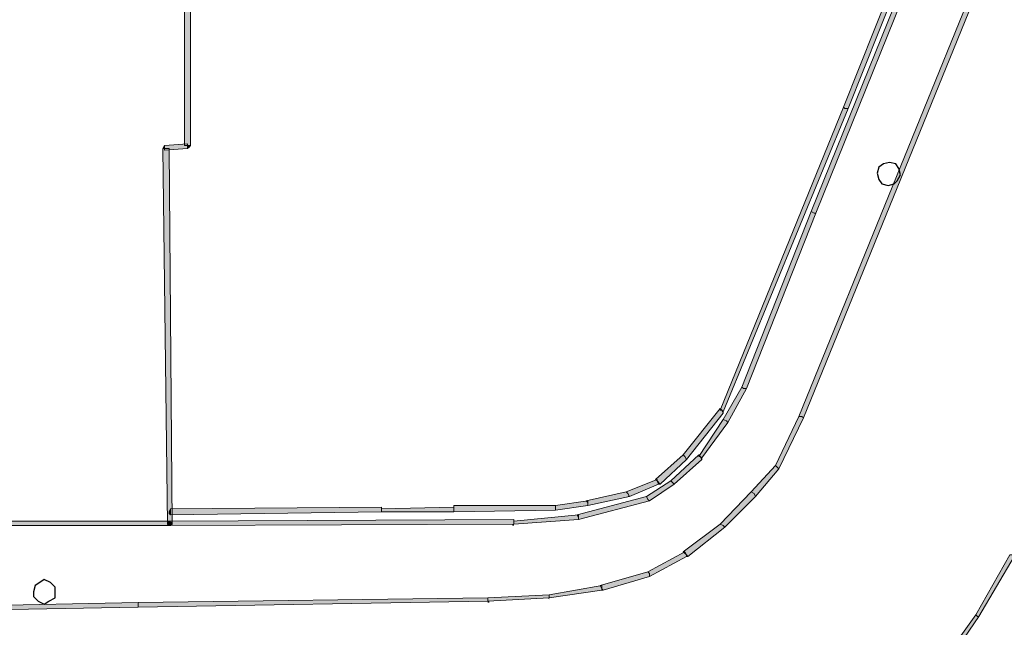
# Model space of a CAD drawing. Header units: millimetres. Extents: x -27 to 2301, y -256 to 766.
# Tile 71 of 97: x 297 to 317, y 113 to 125. Entities that reach past the tile are written whole.
import ezdxf

# ---------------------------------------------------------------- set-up
doc = ezdxf.new("R2010")
doc.units = ezdxf.units.MM
doc.layers.add('SIV-ONDERGROND-ALG', color=251, linetype='Continuous')

msp = doc.modelspace()

# ---------------------------------------------------------------- hatches: boundary and pattern name
at = {"layer": 'SIV-ONDERGROND-ALG'}
h = msp.add_hatch(color=256, dxfattribs=at)
h.dxf.hatch_style = 2
h.paths.add_polyline_path([(315.655, 127.554), (315.623, 127.586), (313.082, 121.282), (313.147, 121.25), (313.179, 121.25), (315.72, 127.554)])
h = msp.add_hatch(color=256, dxfattribs=at)
h.dxf.hatch_style = 2
h.paths.add_polyline_path([(313.79, 123.437), (313.854, 123.437), (315.495, 127.554), (315.43, 127.554), (315.398, 127.586), (313.758, 123.469)])
h = msp.add_hatch(color=256, dxfattribs=at)
h.dxf.hatch_style = 2
h.paths.add_polyline_path([(316.974, 127.039), (316.91, 127.039), (312.825, 117.004), (312.889, 117.004), (312.921, 116.972), (317.006, 127.007)])
h = msp.add_hatch(color=256, dxfattribs=at)
h.dxf.hatch_style = 2
h.paths.add_polyline_path([(300.055, 126.911), (299.991, 126.911), (299.991, 122.665), (300.12, 122.665), (300.12, 126.911)])
h = msp.add_hatch(color=256, dxfattribs=at)
h.dxf.hatch_style = 2
h.paths.add_polyline_path([(311.217, 117.132), (311.249, 117.1), (313.854, 123.437), (313.79, 123.437), (313.758, 123.469), (311.184, 117.132)])
h = msp.add_hatch(color=256, dxfattribs=at)
h.dxf.hatch_style = 2
h.paths.add_polyline_path([(299.573, 122.665), (299.541, 122.6), (299.573, 122.6)])
h = msp.add_hatch(color=256, dxfattribs=at)
h.dxf.hatch_style = 2
h.paths.add_polyline_path([(299.573, 122.6), (299.541, 122.6), (299.637, 114.752), (299.734, 114.752), (299.669, 122.6)])
h = msp.add_hatch(color=256, dxfattribs=at)
h.dxf.hatch_style = 2
h.paths.add_polyline_path([(300.055, 122.665), (300.055, 122.697), (299.573, 122.665), (299.573, 122.568), (300.055, 122.6)])
h = msp.add_hatch(color=256, dxfattribs=at)
h.dxf.hatch_style = 2
h.paths.add_polyline_path([(300.12, 122.665), (300.087, 122.633), (300.055, 122.6), (300.055, 122.665)])
h = msp.add_hatch(color=256, dxfattribs=at)
h.dxf.hatch_style = 2
h.paths.add_polyline_path([(313.147, 121.25), (313.082, 121.282), (311.635, 117.615), (311.667, 117.583), (311.731, 117.583), (313.179, 121.25)])
h = msp.add_hatch(color=256, dxfattribs=at)
h.dxf.hatch_style = 2
h.paths.add_polyline_path([(311.667, 117.583), (311.635, 117.615), (311.249, 116.939), (311.313, 116.907), (311.345, 116.875), (311.731, 117.583)])
h = msp.add_hatch(color=256, dxfattribs=at)
h.dxf.hatch_style = 2
h.paths.add_polyline_path([(310.445, 116.167), (310.477, 116.103), (311.249, 117.068), (311.217, 117.132), (311.184, 117.165), (310.412, 116.2)])
h = msp.add_hatch(color=256, dxfattribs=at)
h.dxf.hatch_style = 2
h.paths.add_polyline_path([(311.249, 117.068), (311.249, 117.1), (311.217, 117.132)])
h = msp.add_hatch(color=256, dxfattribs=at)
h.dxf.hatch_style = 2
h.paths.add_polyline_path([(311.313, 116.907), (311.249, 116.939), (310.734, 116.167), (310.766, 116.167), (310.798, 116.135), (311.345, 116.875)])
h = msp.add_hatch(color=256, dxfattribs=at)
h.dxf.hatch_style = 2
h.paths.add_polyline_path([(312.889, 117.004), (312.825, 117.004), (312.342, 115.974), (312.375, 115.942), (312.407, 115.91), (312.921, 116.972)])
h = msp.add_hatch(color=256, dxfattribs=at)
h.dxf.hatch_style = 2
h.paths.add_polyline_path([(309.866, 115.653), (309.93, 115.588), (310.477, 116.103), (310.445, 116.167), (310.412, 116.2), (309.833, 115.685)])
h = msp.add_hatch(color=256, dxfattribs=at)
h.dxf.hatch_style = 2
h.paths.add_polyline_path([(310.766, 116.167), (310.734, 116.2), (310.155, 115.653), (310.187, 115.621), (310.219, 115.588), (310.798, 116.103)])
h = msp.add_hatch(color=256, dxfattribs=at)
h.dxf.hatch_style = 2
h.paths.add_polyline_path([(310.798, 116.135), (310.798, 116.103), (310.766, 116.167)])
h = msp.add_hatch(color=256, dxfattribs=at)
h.dxf.hatch_style = 2
h.paths.add_polyline_path([(312.375, 115.942), (312.342, 115.974), (311.828, 115.428), (311.892, 115.395), (311.924, 115.331), (312.407, 115.91)])
h = msp.add_hatch(color=256, dxfattribs=at)
h.dxf.hatch_style = 2
h.paths.add_polyline_path([(309.255, 115.395), (309.287, 115.331), (309.898, 115.588), (309.866, 115.653), (309.866, 115.685), (309.222, 115.428)])
h = msp.add_hatch(color=256, dxfattribs=at)
h.dxf.hatch_style = 2
h.paths.add_polyline_path([(310.187, 115.621), (310.155, 115.653), (309.641, 115.331), (309.673, 115.267), (309.705, 115.235), (310.219, 115.588)])
h = msp.add_hatch(color=256, dxfattribs=at)
h.dxf.hatch_style = 2
h.paths.add_polyline_path([(309.898, 115.588), (309.93, 115.588), (309.866, 115.653)])
h = msp.add_hatch(color=256, dxfattribs=at)
h.dxf.hatch_style = 2
h.paths.add_polyline_path([(308.418, 115.202), (308.418, 115.138), (309.287, 115.331), (309.255, 115.395), (309.222, 115.428), (308.386, 115.235)])
h = msp.add_hatch(color=256, dxfattribs=at)
h.dxf.hatch_style = 2
h.paths.add_polyline_path([(311.892, 115.395), (311.828, 115.428), (311.184, 114.752), (311.249, 114.72), (311.281, 114.688), (311.924, 115.331)])
h = msp.add_hatch(color=256, dxfattribs=at)
h.dxf.hatch_style = 2
h.paths.add_polyline_path([(307.743, 115.074), (307.743, 115.042), (308.418, 115.138), (308.418, 115.235), (307.743, 115.138)])
h = msp.add_hatch(color=256, dxfattribs=at)
h.dxf.hatch_style = 2
h.paths.add_polyline_path([(309.673, 115.267), (309.641, 115.331), (308.193, 114.945), (308.225, 114.881), (308.225, 114.849), (309.705, 115.235)])
h = msp.add_hatch(color=256, dxfattribs=at)
h.dxf.hatch_style = 2
h.paths.add_polyline_path([(309.255, 115.331), (309.287, 115.363), (309.287, 115.331)])
h = msp.add_hatch(color=256, dxfattribs=at)
h.dxf.hatch_style = 2
h.paths.add_polyline_path([(299.701, 114.945), (299.669, 114.977), (299.669, 115.009), (299.701, 115.074), (299.701, 115.009)])
h = msp.add_hatch(color=256, dxfattribs=at)
h.dxf.hatch_style = 2
h.paths.add_polyline_path([(299.701, 115.009), (299.701, 114.945), (304.108, 115.009), (304.108, 115.106), (299.701, 115.074)])
h = msp.add_hatch(color=256, dxfattribs=at)
h.dxf.hatch_style = 2
h.paths.add_polyline_path([(304.108, 115.042), (304.108, 115.009), (305.62, 115.009), (305.62, 115.106), (304.108, 115.074)])
h = msp.add_hatch(color=256, dxfattribs=at)
h.dxf.hatch_style = 2
h.paths.add_polyline_path([(305.62, 115.106), (305.62, 115.138), (305.62, 115.074)])
h = msp.add_hatch(color=256, dxfattribs=at)
h.dxf.hatch_style = 2
h.paths.add_polyline_path([(305.62, 115.074), (305.62, 115.009), (307.743, 115.042), (307.743, 115.138), (305.62, 115.138)])
h = msp.add_hatch(color=256, dxfattribs=at)
h.dxf.hatch_style = 2
h.paths.add_polyline_path([(299.669, 114.752), (299.669, 114.816), (296.195, 114.816), (296.195, 114.72), (299.669, 114.72)])
h = msp.add_hatch(color=256, dxfattribs=at)
h.dxf.hatch_style = 2
h.paths.add_polyline_path([(299.669, 114.72), (299.637, 114.752), (299.637, 114.784), (299.669, 114.816), (299.669, 114.752)])
h = msp.add_hatch(color=256, dxfattribs=at)
h.dxf.hatch_style = 2
h.paths.add_polyline_path([(306.874, 114.784), (306.874, 114.849), (299.669, 114.816), (299.669, 114.72), (306.874, 114.752)])
h = msp.add_hatch(color=256, dxfattribs=at)
h.dxf.hatch_style = 2
h.paths.add_polyline_path([(299.669, 114.816), (299.734, 114.784), (299.734, 114.752), (299.669, 114.72), (299.669, 114.752)])
h = msp.add_hatch(color=256, dxfattribs=at)
h.dxf.hatch_style = 2
h.paths.add_polyline_path([(308.225, 114.881), (308.225, 114.945), (306.874, 114.816), (306.874, 114.752), (308.225, 114.849)])
h = msp.add_hatch(color=256, dxfattribs=at)
h.dxf.hatch_style = 2
h.paths.add_polyline_path([(299.734, 114.752), (299.701, 114.72), (299.669, 114.72), (299.637, 114.752), (299.669, 114.752)])
h = msp.add_hatch(color=256, dxfattribs=at)
h.dxf.hatch_style = 2
h.paths.add_polyline_path([(306.842, 114.752), (306.874, 114.752), (306.874, 114.72), (306.842, 114.72)])
h = msp.add_hatch(color=256, dxfattribs=at)
h.dxf.hatch_style = 2
h.paths.add_polyline_path([(311.249, 114.72), (311.184, 114.752), (310.412, 114.173), (310.477, 114.109), (310.509, 114.077), (311.281, 114.688)])
h = msp.add_hatch(color=256, dxfattribs=at)
h.dxf.hatch_style = 2
h.paths.add_polyline_path([(310.477, 114.109), (310.445, 114.173), (309.673, 113.755), (309.705, 113.723), (309.705, 113.659), (310.477, 114.077)])
h = msp.add_hatch(color=256, dxfattribs=at)
h.dxf.hatch_style = 2
h.paths.add_polyline_path([(310.509, 114.077), (310.477, 114.077), (310.477, 114.109)])
h = msp.add_hatch(color=256, dxfattribs=at)
h.dxf.hatch_style = 2
h.paths.add_polyline_path([(317.296, 114.109), (317.231, 114.109), (316.524, 112.854), (316.556, 112.822), (316.588, 112.822), (317.328, 114.077)])
h = msp.add_hatch(color=256, dxfattribs=at)
h.dxf.hatch_style = 2
h.paths.add_polyline_path([(309.705, 113.723), (309.673, 113.755), (308.676, 113.466), (308.708, 113.401), (308.74, 113.369), (309.705, 113.659)])
h = msp.add_hatch(color=256, dxfattribs=at)
h.dxf.hatch_style = 2
h.paths.add_polyline_path([(309.705, 113.659), (309.705, 113.691), (309.737, 113.659)])
h = msp.add_hatch(color=256, dxfattribs=at)
h.dxf.hatch_style = 2
h.paths.add_polyline_path([(308.708, 113.401), (308.708, 113.466), (307.614, 113.273), (307.614, 113.208), (308.708, 113.369)])
h = msp.add_hatch(color=256, dxfattribs=at)
h.dxf.hatch_style = 2
h.paths.add_polyline_path([(308.74, 113.369), (308.708, 113.369), (308.708, 113.401)])
h = msp.add_hatch(color=256, dxfattribs=at)
h.dxf.hatch_style = 2
h.paths.add_polyline_path([(306.328, 113.176), (306.328, 113.208), (299.026, 113.112), (299.026, 113.015), (306.328, 113.144)])
h = msp.add_hatch(color=256, dxfattribs=at)
h.dxf.hatch_style = 2
h.paths.add_polyline_path([(307.614, 113.24), (307.614, 113.273), (306.328, 113.208), (306.328, 113.144), (307.614, 113.208)])
h = msp.add_hatch(color=256, dxfattribs=at)
h.dxf.hatch_style = 2
h.paths.add_polyline_path([(306.328, 113.144), (306.36, 113.144), (306.36, 113.112), (306.328, 113.112)])
h = msp.add_hatch(color=256, dxfattribs=at)
h.dxf.hatch_style = 2
h.paths.add_polyline_path([(307.582, 113.208), (307.614, 113.208), (307.614, 113.176)])
h = msp.add_hatch(color=256, dxfattribs=at)
h.dxf.hatch_style = 2
h.paths.add_polyline_path([(299.026, 113.08), (299.026, 113.112), (295.584, 113.047), (295.584, 112.951), (299.026, 113.015)])
h = msp.add_hatch(color=256, dxfattribs=at)
h.dxf.hatch_style = 2
h.paths.add_polyline_path([(316.556, 112.822), (316.524, 112.854), (315.881, 111.954), (315.945, 111.922), (315.977, 111.922), (316.588, 112.822)])

# ---------------------------------------------------------------- linework, layer by layer
at = {"layer": 'SIV-ONDERGROND-ALG', "lineweight": 5}
for points in [[(315.655, 127.554), (315.623, 127.586), (313.082, 121.282), (313.147, 121.25), (313.179, 121.25), (315.72, 127.554), (315.655, 127.554)], [(313.79, 123.437), (313.854, 123.437), (315.495, 127.554), (315.43, 127.554), (315.398, 127.586), (313.758, 123.469), (313.79, 123.437)], [(316.974, 127.039), (316.91, 127.039), (312.825, 117.004), (312.889, 117.004), (312.921, 116.972), (317.006, 127.007), (316.974, 127.039)], [(300.055, 126.911), (299.991, 126.911), (299.991, 122.665), (300.12, 122.665), (300.12, 126.911), (300.055, 126.911)], [(311.217, 117.132), (311.249, 117.1), (313.854, 123.437), (313.79, 123.437), (313.758, 123.469), (311.184, 117.132), (311.217, 117.132)], [(299.573, 122.665), (299.573, 122.665), (299.541, 122.6)], [(299.573, 122.6), (299.541, 122.6), (299.637, 114.752), (299.734, 114.752), (299.669, 122.6), (299.573, 122.6)], [(300.055, 122.665), (300.055, 122.697), (299.573, 122.665), (299.573, 122.568), (300.055, 122.6), (300.055, 122.665)], [(300.12, 122.665), (300.087, 122.633), (300.055, 122.6)], [(313.147, 121.25), (313.082, 121.282), (311.635, 117.615), (311.667, 117.583), (311.731, 117.583), (313.179, 121.25), (313.147, 121.25)], [(311.667, 117.583), (311.635, 117.615), (311.249, 116.939), (311.313, 116.907), (311.345, 116.875), (311.731, 117.583), (311.667, 117.583)], [(310.445, 116.167), (310.477, 116.103), (311.249, 117.068), (311.217, 117.132), (311.184, 117.165), (310.412, 116.2), (310.445, 116.167)], [(311.249, 117.068), (311.249, 117.1)], [(311.313, 116.907), (311.249, 116.939), (310.734, 116.167), (310.766, 116.167), (310.798, 116.135), (311.345, 116.875), (311.313, 116.907)], [(312.889, 117.004), (312.825, 117.004), (312.342, 115.974), (312.375, 115.942), (312.407, 115.91), (312.921, 116.972), (312.889, 117.004)], [(309.866, 115.653), (309.93, 115.588), (310.477, 116.103), (310.445, 116.167), (310.412, 116.2), (309.833, 115.685), (309.866, 115.653)], [(310.766, 116.167), (310.734, 116.2), (310.155, 115.653), (310.187, 115.621), (310.219, 115.588), (310.798, 116.103), (310.766, 116.167)], [(310.798, 116.135), (310.798, 116.103)], [(312.375, 115.942), (312.342, 115.974), (311.828, 115.428), (311.892, 115.395), (311.924, 115.331), (312.407, 115.91), (312.375, 115.942)], [(312.407, 115.91), (312.407, 115.91)], [(309.255, 115.395), (309.287, 115.331), (309.898, 115.588), (309.866, 115.653), (309.866, 115.685), (309.222, 115.428), (309.255, 115.395)], [(310.187, 115.621), (310.155, 115.653), (309.641, 115.331), (309.673, 115.267), (309.705, 115.235), (310.219, 115.588), (310.187, 115.621)], [(308.418, 115.202), (308.418, 115.138), (309.287, 115.331), (309.255, 115.395), (309.222, 115.428), (308.386, 115.235), (308.418, 115.202)], [(309.898, 115.588), (309.93, 115.588)], [(310.219, 115.588), (310.219, 115.588)], [(311.892, 115.395), (311.828, 115.428), (311.184, 114.752), (311.249, 114.72), (311.281, 114.688), (311.924, 115.331), (311.892, 115.395)], [(307.743, 115.074), (307.743, 115.042), (308.418, 115.138), (308.418, 115.235), (307.743, 115.138), (307.743, 115.074)], [(309.673, 115.267), (309.641, 115.331), (308.193, 114.945), (308.225, 114.881), (308.225, 114.849), (309.705, 115.235), (309.673, 115.267)], [(299.701, 114.945), (299.669, 114.977), (299.669, 115.009), (299.701, 115.074)], [(299.701, 115.009), (299.701, 114.945), (304.108, 115.009), (304.108, 115.106), (299.701, 115.074), (299.701, 115.009)], [(304.108, 115.042), (304.108, 115.009), (305.62, 115.009), (305.62, 115.106), (304.108, 115.074), (304.108, 115.042)], [(305.62, 115.106), (305.62, 115.138)], [(305.62, 115.074), (305.62, 115.009), (307.743, 115.042), (307.743, 115.138), (305.62, 115.138), (305.62, 115.074)], [(308.418, 115.138), (308.418, 115.138)], [(299.669, 114.752), (299.669, 114.816), (296.195, 114.816), (296.195, 114.72), (299.669, 114.72), (299.669, 114.752)], [(299.669, 114.72), (299.637, 114.752), (299.637, 114.784), (299.669, 114.816)], [(306.874, 114.784), (306.874, 114.849), (299.669, 114.816), (299.669, 114.72), (306.874, 114.752), (306.874, 114.784)], [(299.669, 114.816), (299.734, 114.784), (299.734, 114.752), (299.669, 114.72)], [(308.225, 114.881), (308.225, 114.945), (306.874, 114.816), (306.874, 114.752), (308.225, 114.849), (308.225, 114.881)], [(308.225, 114.849), (308.225, 114.849)], [(299.734, 114.752), (299.701, 114.72), (299.669, 114.72), (299.637, 114.752)], [(311.249, 114.72), (311.184, 114.752), (310.412, 114.173), (310.477, 114.109), (310.509, 114.077), (311.281, 114.688), (311.249, 114.72)], [(310.477, 114.109), (310.445, 114.173), (309.673, 113.755), (309.705, 113.723), (309.705, 113.659), (310.477, 114.077), (310.477, 114.109)], [(310.509, 114.077), (310.477, 114.077)], [(317.296, 114.109), (317.231, 114.109), (316.524, 112.854), (316.556, 112.822), (316.588, 112.822), (317.328, 114.077), (317.296, 114.109)], [(309.705, 113.723), (309.673, 113.755), (308.676, 113.466), (308.708, 113.401), (308.74, 113.369), (309.705, 113.659), (309.705, 113.723)], [(308.708, 113.401), (308.708, 113.466), (307.614, 113.273), (307.614, 113.208), (308.708, 113.369), (308.708, 113.401)], [(308.74, 113.369), (308.708, 113.369)], [(306.328, 113.176), (306.328, 113.208), (299.026, 113.112), (299.026, 113.015), (306.328, 113.144), (306.328, 113.176)], [(307.614, 113.24), (307.614, 113.273), (306.328, 113.208), (306.328, 113.144), (307.614, 113.208), (307.614, 113.24)], [(299.026, 113.08), (299.026, 113.112), (295.584, 113.047), (295.584, 112.951), (299.026, 113.015), (299.026, 113.08)], [(316.556, 112.822), (316.524, 112.854), (315.881, 111.954), (315.945, 111.922), (315.977, 111.922), (316.588, 112.822), (316.556, 112.822)]]:
    msp.add_lwpolyline(points, dxfattribs=at)
at = {"layer": 'SIV-ONDERGROND-ALG', "lineweight": 25}
for points in [[(314.948, 122.054), (314.916, 122.182), (314.851, 122.279), (314.723, 122.311), (314.594, 122.279), (314.497, 122.214), (314.465, 122.086), (314.497, 121.957), (314.562, 121.861), (314.69, 121.828), (314.819, 121.861), (314.883, 121.925), (314.948, 122.054)], [(297.289, 113.337), (297.289, 113.433), (297.193, 113.53), (297.064, 113.594), (296.967, 113.53), (296.871, 113.466), (296.839, 113.337), (296.839, 113.24), (296.935, 113.144), (297.064, 113.08), (297.16, 113.144), (297.289, 113.208), (297.289, 113.337)]]:
    msp.add_lwpolyline(points, dxfattribs=at)

doc.saveas('drawing.dxf')
